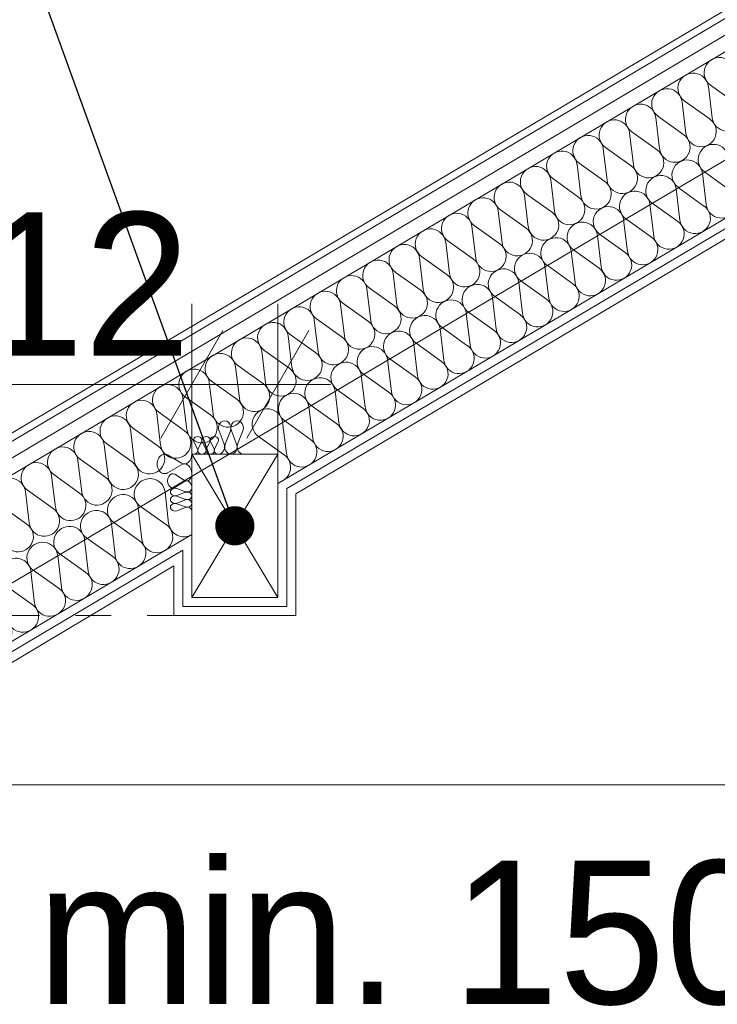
# Model space of a CAD drawing. Extents: x -396299 to -11759, y -15022 to 18278.
# Tile 129 of 205: x -148064 to -147090, y 7785 to 9160. Entities that reach past the tile are written whole.
import ezdxf

# ---------------------------------------------------------------- set-up
doc = ezdxf.new("R2010")
doc.units = 0
doc.header["$MEASUREMENT"] = 0
doc.linetypes.add('Hidden Line', pattern=[100, 50, -50])
for name, color, linetype in [('arch izolacje', 7, 'Continuous'), ('Arch ocieplenie', 7, 'Continuous'), ('Arch wymiary', 7, 'Continuous'), ('Arch ściany działowe', 7, 'Continuous')]:
    doc.layers.add(name, color=color, linetype=linetype)
for name, color, linetype, lineweight, true_color in [('arch izolacje_Nr_Pióra__24', 7, 'Continuous', 13, 0x029e21), ('Arch ocieplenie_Nr_Pióra__24', 7, 'Continuous', 13, 0x029e21), ('Arch opisy_Nr_Pióra__3', 7, 'Continuous', 20, 0xff6600), ('Inwentaryzacja Konst._Nr_Pióra__3', 7, 'Continuous', 20, 0xff6600)]:
    doc.layers.add(name, color=color, linetype=linetype, lineweight=lineweight, true_color=true_color)
for name, color, linetype, lineweight in [('Arch teren_Nr_Pióra__5', 7, 'Continuous', 13), ('Arch wymiary_Nr_Pióra__5', 7, 'Continuous', 13), ('Arch ściany działowe_Nr_Pióra__5', 7, 'Continuous', 13), ('INWENT DACH_Nr_Pióra__5', 7, 'Continuous', 13), ('Inwentaryzacja Konst._Nr_Pióra__5', 7, 'Continuous', 13)]:
    doc.layers.add(name, color=color, linetype=linetype, lineweight=lineweight)
doc.styles.add('GENERATED_STYLE_1', font='txt')
doc.dimstyles.new('GENERATED_STYLE__11', dxfattribs={"dimtxt": 0.18, "dimasz": 109.44, "dimexe": 0.18, "dimexo": 0.0625, "dimgap": 0.09, "dimtad": 0, "dimtih": 1, "dimtoh": 1, "dimdec": 4, "dimzin": 0, "dimdsep": 46, "dimcen": 0.09, "dimadec": 0, "dimazin": 0, "dimtfac": 1, "dimtdec": 4, "dimtmove": 0, "dimatfit": 3, "dimldrblk": 'ARROWHEAD_11', "dimfxl": 0, "dimtolj": 1, "dimtzin": 0, "dimarcsym": 0})
doc.dimstyles.new('GENERATED_STYLE__2', dxfattribs={"dimtxt": 200, "dimasz": 114, "dimexe": 0.18, "dimexo": 0, "dimgap": 0.09, "dimtad": 1, "dimtih": 1, "dimtoh": 1, "dimdec": 0, "dimlfac": 0.1, "dimzin": 0, "dimdsep": 46, "dimtxsty": 'GENERATED_STYLE_1', "dimblk": 'ARROWHEAD_2', "dimblk1": 'ARROWHEAD_2', "dimblk2": 'ARROWHEAD_2', "dimcen": 0.09, "dimclrd": 7, "dimclre": 7, "dimclrt": 7, "dimazin": 0, "dimtfac": 1, "dimtdec": 4, "dimtmove": 2, "dimatfit": 3, "dimfxl": 0, "dimtolj": 1, "dimtzin": 0, "dimarcsym": 0})
doc.dimstyles.new('GENERATED_STYLE__4', dxfattribs={"dimtxt": 200, "dimasz": 114, "dimexe": 0.18, "dimexo": 0, "dimgap": 0.09, "dimtad": 1, "dimdec": 0, "dimlfac": 0.1, "dimzin": 0, "dimdsep": 46, "dimtxsty": 'GENERATED_STYLE_1', "dimblk": 'ARROWHEAD_2', "dimblk1": 'ARROWHEAD_2', "dimblk2": 'ARROWHEAD_2', "dimcen": 0.09, "dimclrd": 7, "dimclre": 7, "dimclrt": 7, "dimazin": 0, "dimtfac": 1, "dimtdec": 4, "dimtmove": 0, "dimatfit": 3, "dimfxl": 0, "dimtolj": 1, "dimtzin": 0, "dimarcsym": 0})
doc.dimstyles.new('GENERATED_STYLE__5', dxfattribs={"dimtxt": 200, "dimasz": 114, "dimexe": 0.18, "dimexo": 0, "dimgap": 0.09, "dimtad": 1, "dimtih": 1, "dimtoh": 1, "dimdec": 0, "dimlfac": 0.1, "dimzin": 0, "dimdsep": 46, "dimtxsty": 'GENERATED_STYLE_1', "dimblk": 'ARROWHEAD_2', "dimblk1": 'ARROWHEAD_2', "dimblk2": 'ARROWHEAD_2', "dimcen": 0.09, "dimclrd": 7, "dimclre": 7, "dimclrt": 7, "dimazin": 0, "dimtfac": 1, "dimtdec": 4, "dimtmove": 0, "dimatfit": 3, "dimfxl": 0, "dimtolj": 1, "dimtzin": 0, "dimarcsym": 0})

# ---------------------------------------------------------------- blocks, each defined once
blk = doc.blocks.new('Ściana_42', base_point=(-148481.2, 8021.7))
at = {"layer": 'Arch ściany działowe_Nr_Pióra__5', "linetype": 'Continuous'}
for p, q in [((-147835.9, 8419), (-148487.6, 8032.5)), ((-148481.2, 8021.7), (-147848.4, 8397.1)), ((-148487.6, 8032.5), (-148481.2, 8021.7))]:
    blk.add_line(p, q, dxfattribs=at)
blk = doc.blocks.new('Ściana_43', base_point=(-148505.7, 8021.7))
at = {"layer": 'Arch ściany działowe_Nr_Pióra__5', "linetype": 'Continuous'}
for p, q in [((-147823.4, 8441), (-148512.1, 8032.5)), ((-148505.7, 8021.7), (-147835.9, 8419)), ((-148512.1, 8032.5), (-148505.7, 8021.7))]:
    blk.add_line(p, q, dxfattribs=at)
blk = doc.blocks.new('Ściana_101', base_point=(-147690.9, 8505))
at = {"layer": 'Arch ściany działowe_Nr_Pióra__5', "linetype": 'Continuous'}
for p, q in [((-144473, 10428.2), (-147703.4, 8512.1)), ((-147690.9, 8505), (-144466.7, 10417.4))]:
    blk.add_line(p, q, dxfattribs=at)
blk = doc.blocks.new('Ściana_102', base_point=(-147678.4, 8497.9))
at = {"layer": 'Arch ściany działowe_Nr_Pióra__5', "linetype": 'Continuous'}
for p, q in [((-144472.6, 10413.9), (-147690.9, 8505)), ((-147678.4, 8497.9), (-144466.2, 10403.2))]:
    blk.add_line(p, q, dxfattribs=at)
blk = doc.blocks.new('Ściana_103', base_point=(-147835.9, 8419))
at = {"layer": 'Arch ściany działowe_Nr_Pióra__5', "linetype": 'Continuous'}
for p, q in [((-147823.4, 8353.2), (-147823.4, 8441)), ((-147835.9, 8419), (-147835.9, 8340.7))]:
    blk.add_line(p, q, dxfattribs=at)
blk = doc.blocks.new('Ściana_104', base_point=(-147848.4, 8397.1))
at = {"layer": 'Arch ściany działowe_Nr_Pióra__5', "linetype": 'Continuous'}
for p, q in [((-147835.9, 8340.7), (-147835.9, 8419)), ((-147848.4, 8397.1), (-147848.4, 8328.2))]:
    blk.add_line(p, q, dxfattribs=at)
blk = doc.blocks.new('Ściana_105', base_point=(-147690.9, 8340.7))
at = {"layer": 'Arch ściany działowe_Nr_Pióra__5', "linetype": 'Continuous'}
for p, q in [((-147703.4, 8512.1), (-147703.4, 8353.2)), ((-147690.9, 8340.7), (-147690.9, 8505))]:
    blk.add_line(p, q, dxfattribs=at)
blk = doc.blocks.new('Ściana_106', base_point=(-147678.4, 8328.2))
at = {"layer": 'Arch ściany działowe_Nr_Pióra__5', "linetype": 'Continuous'}
for p, q in [((-147690.9, 8505), (-147690.9, 8340.7)), ((-147678.4, 8328.2), (-147678.4, 8497.9))]:
    blk.add_line(p, q, dxfattribs=at)
blk = doc.blocks.new('Ściana_107', base_point=(-147835.9, 8340.7))
at = {"layer": 'Arch ściany działowe_Nr_Pióra__5', "linetype": 'Continuous'}
for p, q in [((-147703.4, 8353.2), (-147823.4, 8353.2)), ((-147835.9, 8340.7), (-147690.9, 8340.7))]:
    blk.add_line(p, q, dxfattribs=at)
blk = doc.blocks.new('Ściana_108', base_point=(-147848.4, 8328.2))
at = {"layer": 'Arch ściany działowe_Nr_Pióra__5', "linetype": 'Continuous'}
for p, q in [((-147848.4, 8328.2), (-147678.4, 8328.2)), ((-147690.9, 8340.7), (-147835.9, 8340.7))]:
    blk.add_line(p, q, dxfattribs=at)
blk = doc.blocks.new('Izolacja cieplna 14_126', base_point=(-147823.4, 8441))
at = {"layer": 'Arch ocieplenie_Nr_Pióra__24', "linetype": 'Continuous'}
for p, q in [((-147860.8, 8500.4), (-147855.8, 8456.4)), ((-147858.9, 8454.6), (-147895.1, 8480.1)), ((-147898.2, 8478.2), (-147893.2, 8434.2)), ((-147935.7, 8456), (-147930.6, 8412)), ((-147896.3, 8432.4), (-147932.5, 8457.9)), ((-147973.1, 8433.8), (-147968.1, 8389.8)), ((-147933.8, 8410.1), (-147970, 8435.7)), ((-148010.5, 8411.6), (-148005.5, 8367.6)), ((-147971.2, 8387.9), (-148007.4, 8413.5)), ((-148048, 8389.4), (-148042.9, 8345.4)), ((-148008.6, 8365.7), (-148044.8, 8391.3)), ((-148046.1, 8343.5), (-148082.3, 8369)), ((-148085.4, 8367.2), (-148080.4, 8323.2)), ((-148122.8, 8345), (-148117.8, 8301)), ((-148083.5, 8321.3), (-148119.7, 8346.8)), ((-148160.3, 8322.8), (-148155.2, 8278.8)), ((-148120.9, 8299.1), (-148157.1, 8324.6)), ((-148197.7, 8300.6), (-148192.7, 8256.6)), ((-148158.4, 8276.9), (-148194.6, 8302.4)), ((-148235.1, 8278.4), (-148230.1, 8234.4)), ((-148195.8, 8254.7), (-148232, 8280.2)), ((-148272.6, 8256.2), (-148267.5, 8212.2)), ((-148233.2, 8232.5), (-148269.4, 8258)), ((-148310, 8234), (-148305, 8190)), ((-148270.7, 8210.3), (-148306.9, 8235.8)), ((-148347.4, 8211.8), (-148342.4, 8167.8)), ((-148308.1, 8188.1), (-148344.3, 8213.6)), ((-148345.5, 8165.9), (-148381.7, 8191.4)), ((-148384.9, 8189.6), (-148379.8, 8145.6)), ((-148422.3, 8167.4), (-148417.3, 8123.4)), ((-148383, 8143.7), (-148419.2, 8169.2)), ((-148459.7, 8145.1), (-148454.7, 8101.2)), ((-148420.4, 8121.5), (-148456.6, 8147)), ((-148497.2, 8122.9), (-148492.1, 8079)), ((-148457.8, 8099.3), (-148494, 8124.8)), ((-148534.6, 8100.7), (-148529.6, 8056.8)), ((-148495.3, 8077.1), (-148531.5, 8102.6)), ((-148532.7, 8054.9), (-148568.9, 8080.4))]:
    blk.add_line(p, q, dxfattribs=at)
for centre, start_param, end_param in [((-147882.3, 8497.6), 2.728799, 6.695979), ((-147919.7, 8475.4), 2.728799, 6.695979), ((-147957.2, 8453.2), 2.728799, 6.695979), ((-147994.6, 8431), 2.728799, 6.695979), ((-147871.7, 8437), 5.870392, 9.837571), ((-147834.3, 8459.3), 5.870392, 7.853982), ((-148032, 8408.8), 2.728799, 6.695979), ((-147909.1, 8414.8), 5.870392, 9.837571), ((-148069.5, 8386.6), 2.728799, 6.695979), ((-147946.6, 8392.6), 5.870392, 9.837571), ((-148106.9, 8364.4), 2.728799, 6.695979), ((-147984, 8370.4), 5.870392, 9.837571), ((-148144.3, 8342.1), 2.728799, 6.695979), ((-148021.4, 8348.2), 5.870392, 9.837571), ((-148181.8, 8319.9), 2.728799, 6.695979), ((-148058.9, 8326), 5.870392, 9.837571), ((-148219.2, 8297.7), 2.728799, 6.695979), ((-148096.3, 8303.8), 5.870392, 9.837571), ((-148256.6, 8275.5), 2.728799, 6.695979), ((-148133.7, 8281.6), 5.870392, 9.837571), ((-148294.1, 8253.3), 2.728799, 6.695979), ((-148171.2, 8259.4), 5.870392, 9.837571), ((-148331.5, 8231.1), 2.728799, 6.695979), ((-148208.6, 8237.2), 5.870392, 9.837571), ((-148246, 8215), 5.870392, 9.837571), ((-148368.9, 8208.9), 2.728799, 6.695979), ((-148406.4, 8186.7), 2.728799, 6.695979), ((-148283.5, 8192.8), 5.870392, 9.837571), ((-148443.8, 8164.5), 2.728799, 6.695979), ((-148320.9, 8170.6), 5.870392, 9.837571), ((-148481.2, 8142.3), 2.728799, 6.695979), ((-148358.3, 8148.4), 5.870392, 9.837571), ((-148518.7, 8120.1), 2.728799, 6.695979), ((-148395.8, 8126.2), 5.870392, 9.837571), ((-148556.1, 8097.9), 2.728799, 6.695979), ((-148433.2, 8104), 5.870392, 9.837571), ((-148470.6, 8081.8), 5.870392, 9.837571), ((-148508.1, 8059.6), 5.870392, 9.837571), ((-148545.5, 8037.4), 1.570796, 3.554385)]:
    blk.add_ellipse(centre, major_axis=(-18.7, -11.1), ratio=0.977291, start_param=start_param, end_param=end_param, dxfattribs=at)
blk = doc.blocks.new('Izolacja cieplna 14_127', base_point=(-144425.7, 10572.5))
at = {"layer": 'Arch ocieplenie_Nr_Pióra__24', "linetype": 'Continuous'}
for p, q in [((-147102.6, 9066.4), (-147097.3, 9022.6)), ((-147063.7, 9042.5), (-147099.5, 9068.2)), ((-147139.3, 9044.6), (-147133.9, 9000.8)), ((-147100.3, 9020.8), (-147136.2, 9046.5)), ((-147175.9, 9022.9), (-147170.6, 8979.1)), ((-147137, 8999), (-147172.9, 9024.7)), ((-147212.6, 9001.1), (-147207.2, 8957.3)), ((-147173.7, 8977.3), (-147209.5, 9003)), ((-147249.3, 8979.4), (-147243.9, 8935.6)), ((-147210.3, 8955.5), (-147246.2, 8981.2)), ((-147285.9, 8957.7), (-147280.6, 8913.9)), ((-147247, 8933.8), (-147282.8, 8959.5)), ((-147322.6, 8935.9), (-147317.2, 8892.1)), ((-147283.6, 8912), (-147319.5, 8937.7)), ((-147359.2, 8914.2), (-147353.9, 8870.4)), ((-147320.3, 8890.3), (-147356.2, 8916)), ((-147395.9, 8892.4), (-147390.5, 8848.6)), ((-147357, 8868.5), (-147392.8, 8894.2)), ((-147432.6, 8870.7), (-147427.2, 8826.9)), ((-147393.6, 8846.8), (-147429.5, 8872.5)), ((-147430.3, 8825.1), (-147466.1, 8850.8)), ((-147469.2, 8848.9), (-147463.9, 8805.1)), ((-147505.9, 8827.2), (-147500.5, 8783.4)), ((-147466.9, 8803.3), (-147502.8, 8829)), ((-147542.5, 8805.4), (-147537.2, 8761.6)), ((-147503.6, 8781.6), (-147539.5, 8807.3)), ((-147579.2, 8783.7), (-147573.8, 8739.9)), ((-147540.3, 8759.8), (-147576.1, 8785.5)), ((-147615.9, 8762), (-147610.5, 8718.2)), ((-147576.9, 8738.1), (-147612.8, 8763.8)), ((-147652.5, 8740.2), (-147647.2, 8696.4)), ((-147613.6, 8716.3), (-147649.4, 8742)), ((-147689.2, 8718.5), (-147683.8, 8674.7)), ((-147650.2, 8694.6), (-147686.1, 8720.3)), ((-147725.8, 8696.7), (-147720.5, 8652.9)), ((-147686.9, 8672.8), (-147722.8, 8698.5)), ((-147762.5, 8675), (-147757.1, 8631.2)), ((-147723.6, 8651.1), (-147759.4, 8676.8)), ((-147799.2, 8653.2), (-147793.8, 8609.4)), ((-147760.2, 8629.4), (-147796.1, 8655.1)), ((-147835.8, 8631.5), (-147830.5, 8587.7)), ((-147796.9, 8607.6), (-147832.7, 8633.3)), ((-147872.5, 8609.7), (-147867.1, 8565.9)), ((-147833.5, 8585.9), (-147869.4, 8611.6)), ((-147870.2, 8564.1), (-147906.1, 8589.8)), ((-147909.1, 8588), (-147903.8, 8544.2)), ((-147945.8, 8566.3), (-147940.4, 8522.5)), ((-147906.9, 8542.4), (-147942.7, 8568.1)), ((-147982.5, 8544.5), (-147977.1, 8500.7)), ((-147943.5, 8520.6), (-147979.4, 8546.3)), ((-148019.1, 8522.8), (-148013.8, 8479)), ((-147980.2, 8498.9), (-148016, 8524.6)), ((-148055.8, 8501), (-148050.4, 8457.2)), ((-148016.8, 8477.1), (-148052.7, 8502.8)), ((-148053.5, 8455.4), (-148089.4, 8481.1))]:
    blk.add_line(p, q, dxfattribs=at)
for centre, start_param, end_param in [((-147087.1, 9085.5), 2.728799, 6.695979), ((-147123.8, 9063.8), 2.728799, 6.695979), ((-147160.4, 9042), 2.728799, 6.695979), ((-147197.1, 9020.3), 2.728799, 6.695979), ((-147076.1, 9025.2), 5.870392, 9.837571), ((-147233.7, 8998.5), 2.728799, 6.695979), ((-147112.8, 9003.5), 5.870392, 9.837571), ((-147270.4, 8976.8), 2.728799, 6.695979), ((-147149.4, 8981.7), 5.870392, 9.837571), ((-147307.1, 8955), 2.728799, 6.695979), ((-147186.1, 8960), 5.870392, 9.837571), ((-147343.7, 8933.3), 2.728799, 6.695979), ((-147222.8, 8938.2), 5.870392, 9.837571), ((-147380.4, 8911.5), 2.728799, 6.695979), ((-147259.4, 8916.5), 5.870392, 9.837571), ((-147417, 8889.8), 2.728799, 6.695979), ((-147296.1, 8894.7), 5.870392, 9.837571), ((-147453.7, 8868.1), 2.728799, 6.695979), ((-147332.7, 8873), 5.870392, 9.837571), ((-147490.4, 8846.3), 2.728799, 6.695979), ((-147369.4, 8851.2), 5.870392, 9.837571), ((-147527, 8824.6), 2.728799, 6.695979), ((-147406.1, 8829.5), 5.870392, 9.837571), ((-147563.7, 8802.8), 2.728799, 6.695979), ((-147442.7, 8807.8), 5.870392, 9.837571), ((-147600.3, 8781.1), 2.728799, 6.695979), ((-147479.4, 8786), 5.870392, 9.837571), ((-147637, 8759.3), 2.728799, 6.695979), ((-147516, 8764.3), 5.870392, 9.837571), ((-147673.7, 8737.6), 2.728799, 6.695979), ((-147552.7, 8742.5), 5.870392, 9.837571), ((-147710.3, 8715.8), 2.728799, 6.695979), ((-147589.4, 8720.8), 5.870392, 9.837571), ((-147747, 8694.1), 2.728799, 6.695979), ((-147626, 8699), 5.870392, 9.837571), ((-147783.6, 8672.4), 2.728799, 6.695979), ((-147662.7, 8677.3), 5.870392, 9.837571), ((-147820.3, 8650.6), 2.728799, 6.695979), ((-147699.3, 8655.5), 5.870392, 9.837571), ((-147857, 8628.9), 2.728799, 6.695979), ((-147736, 8633.8), 5.870392, 9.837571), ((-147893.6, 8607.1), 2.728799, 6.695979), ((-147772.7, 8612.1), 5.870392, 9.837571), ((-147930.3, 8585.4), 2.728799, 6.695979), ((-147809.3, 8590.3), 5.870392, 9.837571), ((-147966.9, 8563.6), 2.728799, 6.695979), ((-147846, 8568.6), 5.870392, 9.837571), ((-148003.6, 8541.9), 2.728799, 6.695979), ((-147882.6, 8546.8), 5.870392, 9.837571), ((-148040.3, 8520.1), 2.728799, 6.695979), ((-147919.3, 8525.1), 5.870392, 9.837571), ((-148076.9, 8498.4), 2.728799, 6.695979), ((-147956, 8503.3), 5.870392, 9.837571), ((-147992.6, 8481.6), 5.870392, 9.837571), ((-148029.3, 8459.8), 5.870392, 9.837571), ((-148065.9, 8438.1), 5.870392, 9.837571)]:
    blk.add_ellipse(centre, major_axis=(-18.3, -10.9), ratio=0.997928, start_param=start_param, end_param=end_param, dxfattribs=at)
blk = doc.blocks.new('Izolacja cieplna 14_263', base_point=(-144401, 10470.9))
at = {"layer": 'Arch ocieplenie_Nr_Pióra__24', "linetype": 'Continuous'}
for p, q in [((-147072.1, 8921.3), (-147107.9, 8947)), ((-147111, 8945.1), (-147105.6, 8901.4)), ((-147147.6, 8923.4), (-147142.2, 8879.7)), ((-147108.7, 8899.5), (-147144.5, 8925.3)), ((-147184.2, 8901.7), (-147178.8, 8857.9)), ((-147145.3, 8877.8), (-147181.1, 8903.5)), ((-147220.8, 8880), (-147215.4, 8836.2)), ((-147181.9, 8856.1), (-147217.7, 8881.8)), ((-147257.4, 8858.3), (-147252, 8814.5)), ((-147218.5, 8834.4), (-147254.3, 8860.1)), ((-147294, 8836.6), (-147288.7, 8792.8)), ((-147255.1, 8812.7), (-147291, 8838.4)), ((-147330.6, 8814.9), (-147325.3, 8771.1)), ((-147291.7, 8791), (-147327.6, 8816.7)), ((-147367.3, 8793.1), (-147361.9, 8749.4)), ((-147328.3, 8769.3), (-147364.2, 8795)), ((-147403.9, 8771.4), (-147398.5, 8727.6)), ((-147364.9, 8747.5), (-147400.8, 8773.3)), ((-147440.5, 8749.7), (-147435.1, 8705.9)), ((-147401.6, 8725.8), (-147437.4, 8751.5)), ((-147477.1, 8728), (-147471.7, 8684.2)), ((-147438.2, 8704.1), (-147474, 8729.8)), ((-147513.7, 8706.3), (-147508.3, 8662.5)), ((-147474.8, 8682.4), (-147510.6, 8708.1)), ((-147511.4, 8660.7), (-147547.2, 8686.4)), ((-147550.3, 8684.6), (-147544.9, 8640.8)), ((-147586.9, 8662.9), (-147581.5, 8619.1)), ((-147548, 8639), (-147583.8, 8664.7)), ((-147623.5, 8641.1), (-147618.1, 8597.4)), ((-147584.6, 8617.2), (-147620.5, 8643)), ((-147660.1, 8619.4), (-147654.8, 8575.6)), ((-147621.2, 8595.5), (-147657.1, 8621.2)), ((-147696.7, 8597.7), (-147691.4, 8553.9)), ((-147657.8, 8573.8), (-147693.7, 8599.5)), ((-147694.4, 8552.1), (-147730.3, 8577.8))]:
    blk.add_line(p, q, dxfattribs=at)
for centre, start_param, end_param in [((-147095.5, 8964.3), 2.728799, 6.695979), ((-147132.1, 8942.5), 2.728799, 6.695979), ((-147168.7, 8920.8), 2.728799, 6.695979), ((-147205.3, 8899.1), 2.728799, 6.695979), ((-147084.5, 8904), 5.870392, 9.837571), ((-147241.9, 8877.4), 2.728799, 6.695979), ((-147121.1, 8882.3), 5.870392, 9.837571), ((-147278.5, 8855.7), 2.728799, 6.695979), ((-147157.7, 8860.5), 5.870392, 9.837571), ((-147315.2, 8834), 2.728799, 6.695979), ((-147194.3, 8838.8), 5.870392, 9.837571), ((-147351.8, 8812.3), 2.728799, 6.695979), ((-147230.9, 8817.1), 5.870392, 9.837571), ((-147388.4, 8790.5), 2.728799, 6.695979), ((-147267.5, 8795.4), 5.870392, 9.837571), ((-147425, 8768.8), 2.728799, 6.695979), ((-147304.1, 8773.7), 5.870392, 9.837571), ((-147461.6, 8747.1), 2.728799, 6.695979), ((-147340.8, 8752), 5.870392, 9.837571), ((-147498.2, 8725.4), 2.728799, 6.695979), ((-147377.4, 8730.3), 5.870392, 9.837571), ((-147534.8, 8703.7), 2.728799, 6.695979), ((-147414, 8708.5), 5.870392, 9.837571), ((-147571.4, 8682), 2.728799, 6.695979), ((-147450.6, 8686.8), 5.870392, 9.837571), ((-147608, 8660.2), 2.728799, 6.695979), ((-147487.2, 8665.1), 5.870392, 9.837571), ((-147644.6, 8638.5), 2.728799, 6.695979), ((-147523.8, 8643.4), 5.870392, 9.837571), ((-147681.3, 8616.8), 2.728799, 6.695979), ((-147560.4, 8621.7), 5.870392, 9.837571), ((-147717.9, 8595.1), 2.728799, 6.695979), ((-147597, 8600), 5.870392, 9.837571), ((-147633.6, 8578.2), 5.870392, 9.837571), ((-147670.2, 8556.5), 5.870392, 9.837571), ((-147706.9, 8534.8), 1.570796, 3.554385)]:
    blk.add_ellipse(centre, major_axis=(-18.3, -10.9), ratio=0.999277, start_param=start_param, end_param=end_param, dxfattribs=at)
blk = doc.blocks.new('Izolacja cieplna 14_264', base_point=(-147786.3, 8553.2))
at = {"layer": 'arch izolacje_Nr_Pióra__24', "linetype": 'Continuous'}
for p, q in [((-147785.5, 8585.8), (-147778.3, 8567)), ((-147776.8, 8567), (-147769.6, 8585.8)), ((-147768.1, 8585.8), (-147760.9, 8567)), ((-147759.5, 8567), (-147752.2, 8585.8))]:
    blk.add_line(p, q, dxfattribs=at)
for centre, start_param, end_param in [((-147777.6, 8589.8), 4.299595, 8.266775), ((-147760.2, 8589.8), 4.299595, 8.266775), ((-147786.3, 8563.1), 3.141593, 5.125182), ((-147768.9, 8563.1), 1.158004, 5.125183), ((-147751.5, 8563.1), 1.158004, 3.141593)]:
    blk.add_ellipse(centre, major_axis=(0, 9.89), ratio=0.878772, start_param=start_param, end_param=end_param, dxfattribs=at)
blk = doc.blocks.new('Izolacja cieplna 14_265', base_point=(-147821, 8553.2))
at = {"layer": 'arch izolacje_Nr_Pióra__24', "linetype": 'Continuous'}
for p, q in [((-147820.5, 8570.5), (-147815.7, 8560.5)), ((-147814.7, 8560.5), (-147809.9, 8570.5)), ((-147808.9, 8570.5), (-147804.1, 8560.5)), ((-147803.1, 8560.5), (-147798.3, 8570.5)), ((-147797.4, 8570.5), (-147792.5, 8560.5)), ((-147791.6, 8560.5), (-147786.7, 8570.5))]:
    blk.add_line(p, q, dxfattribs=at)
for centre, start_param, end_param in [((-147815.2, 8572.6), 5.870392, 9.837571), ((-147803.6, 8572.6), 5.870392, 9.837571), ((-147792, 8572.6), 5.870392, 9.837571), ((-147821, 8558.4), 4.712389, 6.695979), ((-147809.4, 8558.4), 2.7288, 6.695979), ((-147797.8, 8558.4), 2.7288, 6.695979), ((-147786.3, 8558.4), 2.7288, 4.712389)]:
    blk.add_ellipse(centre, major_axis=(5.79, 0), ratio=0.905178, start_param=start_param, end_param=end_param, dxfattribs=at)
blk = doc.blocks.new('Izolacja cieplna 14_266', base_point=(-147823.4, 8553.2))
at = {"layer": 'Arch ocieplenie_Nr_Pióra__24', "linetype": 'Continuous'}
for p, q in [((-147857.4, 8552), (-147837.8, 8540.7)), ((-147837.8, 8538.4), (-147857.4, 8527))]:
    blk.add_line(p, q, dxfattribs=at)
for centre, start_param, end_param in [((-147861.5, 8539.5), 2.728799, 6.695979), ((-147833.7, 8553.2), 5.870392, 7.853982), ((-147833.7, 8525.9), 1.570796, 3.554385)]:
    blk.add_ellipse(centre, major_axis=(0, -13.6), ratio=0.753378, start_param=start_param, end_param=end_param, dxfattribs=at)
blk = doc.blocks.new('Izolacja cieplna 14_267', base_point=(-147823.4, 8525.9))
at = {"layer": 'Arch ocieplenie_Nr_Pióra__24', "linetype": 'Continuous'}
for p, q in [((-147847.2, 8525), (-147833.5, 8516.6)), ((-147833.5, 8514.9), (-147847.2, 8506.5))]:
    blk.add_line(p, q, dxfattribs=at)
for centre, start_param, end_param in [((-147850, 8515.8), 2.728799, 6.695979), ((-147830.6, 8525.9), 5.870392, 7.853982), ((-147830.6, 8505.7), 1.570796, 3.554385)]:
    blk.add_ellipse(centre, major_axis=(0, -10.1), ratio=0.711831, start_param=start_param, end_param=end_param, dxfattribs=at)
blk = doc.blocks.new('Izolacja cieplna 14_268', base_point=(-147823.4, 8505.7))
at = {"layer": 'Arch ocieplenie_Nr_Pióra__24', "linetype": 'Continuous'}
for p, q in [((-147844.5, 8505.2), (-147832.3, 8500.8)), ((-147832.3, 8499.9), (-147844.5, 8495.5)), ((-147844.5, 8494.6), (-147832.3, 8490.1)), ((-147832.3, 8489.3), (-147844.5, 8484.8)), ((-147844.5, 8483.9), (-147832.3, 8479.5)), ((-147832.3, 8478.6), (-147844.5, 8474.2))]:
    blk.add_line(p, q, dxfattribs=at)
for centre, start_param, end_param in [((-147847, 8500.3), 1.158003, 5.125183), ((-147847, 8489.7), 1.158003, 5.125183), ((-147829.8, 8505.7), 4.299596, 6.283185), ((-147829.8, 8495), 4.299595, 8.266774), ((-147847, 8479.1), 1.158003, 5.125183), ((-147829.8, 8484.4), 4.299595, 8.266774), ((-147829.8, 8473.7), 0, 1.983589)]:
    blk.add_ellipse(centre, major_axis=(6.38, 0), ratio=0.833836, start_param=start_param, end_param=end_param, dxfattribs=at)
blk = doc.blocks.new('*D688')
at = {"layer": 'Arch wymiary_Nr_Pióra__5', "linetype": 'Continuous'}
for p, q in [((-148328.4, 7979.2), (-148328.4, 8204.2)), ((-146828.4, 7979.2), (-146828.4, 8204.2)), ((-148285.1, 8166.7), (-148371.7, 8016.7)), ((-146871.7, 8016.7), (-146785.1, 8166.7)), ((-148401.8, 8091.7), (-148328.4, 8091.7)), ((-148328.4, 8091.7), (-146828.4, 8091.7)), ((-146828.4, 8091.7), (-146755.1, 8091.7))]:
    blk.add_line(p, q, dxfattribs=at)
at = {"layer": 'Arch wymiary_Nr_Pióra__5', "insert": (-148039.6, 7783.1), "char_height": 200, "attachment_point": 7, "style": 'GENERATED_STYLE_1'}
blk.add_mtext('{min. 150}', dxfattribs=at)
blk = doc.blocks.new('ARROWHEAD_2')
at = {"color": 0, "linetype": 'Continuous', "lineweight": 0}
for p, q in [((-0.378, -0.655), (0.378, 0.655)), ((0, 0), (-1, 0))]:
    blk.add_line(p, q, dxfattribs=at)
blk = doc.blocks.new('*D917')
at = {"layer": 'Arch wymiary_Nr_Pióra__5', "linetype": 'Continuous'}
for p, q in [((-150086, 8328.2), (-150086, 8401.5)), ((-150011, 8284.9), (-150161, 8371.5)), ((-149973.5, 8328.2), (-150198.5, 8328.2)), ((-150086, 6091.7), (-150086, 8328.2)), ((-150161, 6135), (-150011, 6048.4)), ((-149973.5, 6091.7), (-150198.5, 6091.7)), ((-150086, 6018.4), (-150086, 6091.7))]:
    blk.add_line(p, q, dxfattribs=at)
at = {"layer": 'Arch wymiary_Nr_Pióra__5', "insert": (-150126, 7018), "char_height": 200, "attachment_point": 7, "rotation": 90, "style": 'GENERATED_STYLE_1'}
blk.add_mtext('{224}', dxfattribs=at)
blk = doc.blocks.new('*D928')
at = {"layer": 'Arch wymiary_Nr_Pióra__5', "linetype": 'Continuous'}
for p, q in [((-148618.4, 8538.1), (-148618.4, 8763.1)), ((-147823.4, 8538.1), (-147823.4, 8763.1)), ((-148575.1, 8725.6), (-148661.7, 8575.6)), ((-147780.1, 8725.6), (-147866.7, 8575.6)), ((-148691.8, 8650.6), (-148618.4, 8650.6)), ((-148618.4, 8650.6), (-147823.4, 8650.6))]:
    blk.add_line(p, q, dxfattribs=at)
at = {"layer": 'Arch wymiary_Nr_Pióra__5', "char_height": 200, "attachment_point": 7, "style": 'GENERATED_STYLE_1'}
for s, insert in [('{79}', (-148917.8, 8690.6)), ('{12}', (-148122.8, 8690.6))]:
    blk.add_mtext(s, dxfattribs=dict(at, insert=insert))
blk = doc.blocks.new('*D929')
at = {"layer": 'Arch wymiary_Nr_Pióra__5', "linetype": 'Continuous'}
for p, q in [((-147823.4, 8538.1), (-147823.4, 8763.1)), ((-147703.4, 8538.1), (-147703.4, 8763.1)), ((-147780.1, 8725.6), (-147866.7, 8575.6)), ((-147746.7, 8575.6), (-147660.1, 8725.6)), ((-147823.4, 8650.6), (-147703.4, 8650.6)), ((-147703.4, 8650.6), (-147630.1, 8650.6))]:
    blk.add_line(p, q, dxfattribs=at)
at = {"layer": 'Arch wymiary_Nr_Pióra__5', "char_height": 200, "attachment_point": 7, "style": 'GENERATED_STYLE_1'}
for s, insert in [('{79}', (-148917.8, 8690.6)), ('{12}', (-148122.8, 8690.6))]:
    blk.add_mtext(s, dxfattribs=dict(at, insert=insert))
blk = doc.blocks.new('ARROWHEAD_11')
at = {"color": 0, "linetype": 'Continuous', "lineweight": 0}
blk.add_line((0, 0), (-1, 0), dxfattribs=at)
at = {"color": 0, "linetype": 'Continuous', "lineweight": 0, "const_width": 0.25, "flags": 128}
blk.add_lwpolyline([(-0.125, 0, 1), (0.125, 0, 1)], format="xyb", close=True, dxfattribs=at)

msp = doc.modelspace()

# ---------------------------------------------------------------- linework, layer by layer
at = {"layer": 'Arch ocieplenie_Nr_Pióra__24', "linetype": 'Continuous'}
msp.add_line((-144443.6, 10678.2), (-149093.3, 7920.3), dxfattribs=at)
at = {"layer": 'Arch teren_Nr_Pióra__5', "linetype": 'Hidden Line'}
msp.add_line((-150086, 8328.2), (-147835.9, 8328.2), dxfattribs=at)
at = {"layer": 'INWENT DACH_Nr_Pióra__5', "linetype": 'Continuous'}
for p, q in [((-142143.4, 12100.6), (-149128.4, 7957.6)), ((-142143.4, 12089), (-149098.4, 7963.8))]:
    msp.add_line(p, q, dxfattribs=at)
at = {"layer": 'Inwentaryzacja Konst._Nr_Pióra__3', "linetype": 'Continuous'}
for p, q in [((-147823.4, 8553.2), (-147703.4, 8553.2)), ((-147823.4, 8353.2), (-147823.4, 8553.2)), ((-147823.4, 8353.2), (-147703.4, 8553.2)), ((-147823.4, 8553.2), (-147703.4, 8353.2)), ((-147703.4, 8553.2), (-147703.4, 8353.2)), ((-147703.4, 8353.2), (-147823.4, 8353.2))]:
    msp.add_line(p, q, dxfattribs=at)
at = {"layer": 'Inwentaryzacja Konst._Nr_Pióra__5', "linetype": 'Continuous'}
for p, q in [((-142143.4, 12065.8), (-149093.3, 7943.5)), ((-142143.4, 11891.4), (-148791.4, 7948.2))]:
    msp.add_line(p, q, dxfattribs=at)

# ---------------------------------------------------------------- block references
at = {"layer": 'arch izolacje', "color": 104, "linetype": 'Continuous', "lineweight": 20, "true_color": 0x029e21}
for name, p in [('Izolacja cieplna 14_264', (-147786.3, 8553.2)), ('Izolacja cieplna 14_265', (-147821, 8553.2))]:
    msp.add_blockref(name, p, dxfattribs=at)
at = {"layer": 'Arch ocieplenie', "color": 104, "linetype": 'Continuous', "lineweight": 20, "true_color": 0x029e21}
for name, p in [('Izolacja cieplna 14_127', (-144425.7, 10572.5)), ('Izolacja cieplna 14_263', (-144401, 10470.9)), ('Izolacja cieplna 14_266', (-147823.4, 8553.2)), ('Izolacja cieplna 14_267', (-147823.4, 8525.9)), ('Izolacja cieplna 14_126', (-147823.4, 8441)), ('Izolacja cieplna 14_268', (-147823.4, 8505.7))]:
    msp.add_blockref(name, p, dxfattribs=at)
at = {"layer": 'Arch ściany działowe'}
for name, p in [('Ściana_101', (-147690.9, 8505)), ('Ściana_102', (-147678.4, 8497.9)), ('Ściana_105', (-147690.9, 8340.7)), ('Ściana_106', (-147678.4, 8328.2)), ('Ściana_43', (-148505.7, 8021.7)), ('Ściana_103', (-147835.9, 8419)), ('Ściana_42', (-148481.2, 8021.7)), ('Ściana_104', (-147848.4, 8397.1)), ('Ściana_107', (-147835.9, 8340.7)), ('Ściana_108', (-147848.4, 8328.2))]:
    msp.add_blockref(name, p, dxfattribs=at)

# ---------------------------------------------------------------- dimensions: what is measured, and where the dimension line sits
at = {"layer": 'Arch wymiary', "linetype": 'Continuous'}
for base, p1, p2, picture, middle in [((-148618.40793, 8650.64063), (-148618.40793, 8021.73504), (-147823.40794, 8453.18112), '*D928', (-148765.98793, 8790.64063)), ((-148618.4, 8650.6), (-147823.4, 8453.2), (-147703.4, 8453.2), '*D929', (-147971, 8790.6))]:
    dim = msp.add_linear_dim(base=base, p1=p1, p2=p2, dimstyle='GENERATED_STYLE__5', dxfattribs=at)
    dim.commit()
    dim.dimension.update_dxf_attribs({"geometry": picture, "text_midpoint": middle})
dim = msp.add_linear_dim(base=(-150086, 6091.7), p1=(-146638.4, 6091.7), p2=(-147678.4, 8328.2), angle=90, dimstyle='GENERATED_STYLE__4', dxfattribs=at)
dim.commit()
dim.dimension.update_dxf_attribs({"geometry": '*D917', "text_midpoint": (-150226, 7245.6)})
dim = msp.add_linear_dim(base=(-148328.4, 8091.7), p1=(-148328.4, 8091.7), p2=(-146828.4, 7238.7), text='min. 150', dimstyle='GENERATED_STYLE__2', dxfattribs=at)
dim.commit()
dim.dimension.update_dxf_attribs({"geometry": '*D688', "text_midpoint": (-147514.8, 7883.1)})

# ---------------------------------------------------------------- leaders
at = {"layer": 'Arch opisy_Nr_Pióra__3', "linetype": 'Continuous', "annotation_type": 0, "has_hookline": 1, "hookline_direction": 1}
for points, text_width in [([(-147763.4, 8453.2), (-148422.9, 10274.8), (-148603.3, 10274.8)], 3985.7), ([(-148566.2, 6445), (-145911, 8768), (-145633.3, 8768)], 2614.3)]:
    msp.add_leader(points, dimstyle='GENERATED_STYLE__11', dxfattribs=dict(at, text_width=text_width))

doc.saveas('drawing.dxf')
